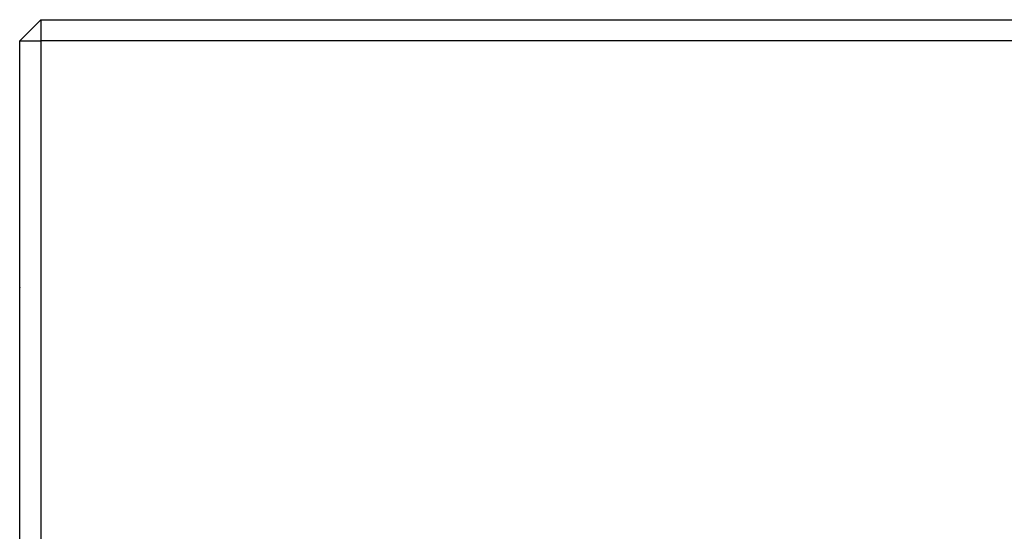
# Model space of a CAD drawing. Header units: inches. Extents: x 246 to 840, y 182 to 667.
# Tile 20 of 133: x 455 to 502, y 397 to 422. Entities that reach past the tile are written whole.
import ezdxf

# ---------------------------------------------------------------- set-up
doc = ezdxf.new("R2010")
doc.units = ezdxf.units.IN
doc.header["$MEASUREMENT"] = 0
doc.layers.add('1', color=7, linetype='Continuous', true_color=0xffffff)

msp = doc.modelspace()

# ---------------------------------------------------------------- linework, layer by layer
at = {"layer": '1', "color": 27}
for p, q in [((455.687, 421.78), (454.687, 420.78)), ((455.687, 421.78), (592.687, 421.78)), ((455.687, 421.78), (455.687, 420.78)), ((454.687, 340.78), (454.687, 420.78)), ((454.687, 420.78), (455.687, 420.78)), ((592.687, 420.78), (455.687, 420.78)), ((455.687, 420.78), (455.687, 340.78))]:
    msp.add_line(p, q, dxfattribs=at)
msp.add_open_spline([(454.677, 409), (454.687, 408.981)], degree=1, dxfattribs=at)

doc.saveas('drawing.dxf')
